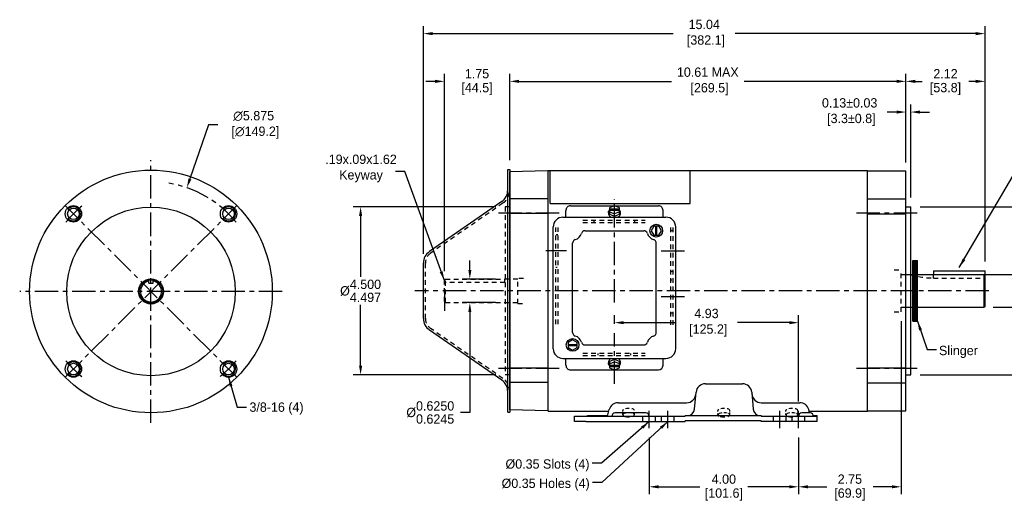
# Model space of a CAD drawing. Header units: inches. Extents: x 868.6 to 912, y 625.7 to 641.3.
# Tile 1 of 2: x 868.6 to 895, y 628.4 to 641.3. Entities that reach past the tile are written whole.
import ezdxf

# ---------------------------------------------------------------- set-up
doc = ezdxf.new("R2010")
doc.units = ezdxf.units.IN
doc.header["$LTSCALE"] = 0.5
doc.header["$MEASUREMENT"] = 0
doc.linetypes.add('CENTER', pattern=[2, 1.25, -0.25, 0.25, -0.25])
doc.linetypes.add('HIDDEN', pattern=[0.375, 0.25, -0.125])
for name, color, linetype in [('Centerline', 40, 'CENTER'), ('Dimensions', 140, 'Continuous'), ('Hidden', 102, 'HIDDEN')]:
    doc.layers.add(name, color=color, linetype=linetype)
doc.dimstyles.get("Standard").update_dxf_attribs({"dimtxt": 0.25, "dimasz": 0.25, "dimexe": 0.2, "dimexo": 0.25, "dimgap": 0.08, "dimtad": 0, "dimtih": 1, "dimtoh": 1, "dimzin": 0, "dimdsep": 46, "dimtxsty": 'Standard', "dimcen": 0, "dimadec": 0, "dimazin": 0, "dimtfac": 1, "dimtofl": 0, "dimtmove": 0, "dimatfit": 3, "dimfxl": 0, "dimtolj": 1, "dimtzin": 0, "dimarcsym": 0})

# ---------------------------------------------------------------- blocks, each defined once
blk = doc.blocks.new('*D1')
at = {"layer": 'Defpoints', "color": 0}
for p in [(873.091, 636.806), (871.169, 631.254)]:
    blk.add_point(p, dxfattribs=at)
at = {"layer": 'Dimensions', "color": 0, "lineweight": -2}
for p, q in [((873.674, 638.489), (873.173, 637.042)), ((873.924, 638.489), (873.674, 638.489))]:
    blk.add_line(p, q, dxfattribs=at)
at = {"layer": 'Dimensions', "color": 0}
blk.add_solid([(873.134, 637.056), (873.212, 637.028), (873.091, 636.806)], dxfattribs=at)
at = {"layer": 'Dimensions', "color": 0, "insert": (874.879, 638.489), "char_height": 0.25, "attachment_point": 5}
blk.add_mtext('\\A1;∅5.875\\P [∅149.2]', dxfattribs=at)
blk = doc.blocks.new('*D3')
at = {"layer": 'Defpoints', "color": 0}
for p in [(881.737, 639.654), (881.737, 637.295), (879.986, 634.324)]:
    blk.add_point(p, dxfattribs=at)
at = {"layer": 'Dimensions', "color": 0, "lineweight": -2}
for p, q in [((879.986, 634.574), (879.986, 639.854)), ((881.737, 637.545), (881.737, 639.854)), ((879.736, 639.654), (879.486, 639.654)), ((881.987, 639.654), (882.237, 639.654))]:
    blk.add_line(p, q, dxfattribs=at)
at = {"layer": 'Dimensions', "color": 0}
for points in [[(879.736, 639.696), (879.736, 639.612), (879.986, 639.654)], [(881.987, 639.696), (881.987, 639.612), (881.737, 639.654)]]:
    blk.add_solid(points, dxfattribs=at)
at = {"layer": 'Dimensions', "color": 0, "char_height": 0.25, "attachment_point": 5}
for s, insert in [('\\A1;1.75', (880.861, 639.859)), ('\\A1;[44.5]', (880.861, 639.449))]:
    blk.add_mtext(s, dxfattribs=dict(at, insert=insert))
blk = doc.blocks.new('*D2')
at = {"layer": 'Defpoints', "color": 0}
for p in [(881.612, 636.296), (877.743, 631.796), (881.612, 631.796)]:
    blk.add_point(p, dxfattribs=at)
at = {"layer": 'Dimensions', "color": 0, "lineweight": -2}
for p, q in [((881.362, 636.296), (877.543, 636.296)), ((877.743, 636.046), (877.743, 634.418)), ((877.743, 632.046), (877.743, 633.675)), ((881.362, 631.796), (877.543, 631.796))]:
    blk.add_line(p, q, dxfattribs=at)
at = {"layer": 'Dimensions', "color": 0}
for points in [[(877.701, 636.046), (877.785, 636.046), (877.743, 636.296)], [(877.701, 632.046), (877.785, 632.046), (877.743, 631.796)]]:
    blk.add_solid(points, dxfattribs=at)
at = {"layer": 'Dimensions', "color": 0, "insert": (877.743, 634.046), "char_height": 0.25, "attachment_point": 5}
blk.add_mtext('\\A1;%%C\\S4.500^ 4.497;', dxfattribs=at)
blk = doc.blocks.new('*D4')
at = {"layer": 'Defpoints', "color": 0}
for p in [(881.606, 634.358), (880.668, 633.733), (881.606, 633.733)]:
    blk.add_point(p, dxfattribs=at)
at = {"layer": 'Dimensions', "color": 0, "lineweight": -2}
for p, q in [((880.668, 634.608), (880.668, 634.858)), ((881.356, 634.358), (880.468, 634.358)), ((881.356, 633.733), (880.468, 633.733)), ((880.668, 633.483), (880.668, 630.79)), ((880.668, 630.79), (880.418, 630.79))]:
    blk.add_line(p, q, dxfattribs=at)
at = {"layer": 'Dimensions', "color": 0}
for points in [[(880.627, 634.608), (880.71, 634.608), (880.668, 634.358)], [(880.627, 633.483), (880.71, 633.483), (880.668, 633.733)]]:
    blk.add_solid(points, dxfattribs=at)
at = {"layer": 'Dimensions', "color": 0, "insert": (879.609, 630.79), "char_height": 0.25, "attachment_point": 5}
blk.add_mtext('\\A1;%%C\\S0.6250^ 0.6245;', dxfattribs=at)
blk = doc.blocks.new('*D5')
at = {"layer": 'Defpoints', "color": 0}
for p in [(892.346, 639.654), (881.737, 637.296), (892.346, 637.259)]:
    blk.add_point(p, dxfattribs=at)
at = {"layer": 'Dimensions', "color": 0, "lineweight": -2}
for p, q in [((881.737, 637.546), (881.737, 639.854)), ((892.346, 637.509), (892.346, 639.854)), ((881.987, 639.654), (886.066, 639.654)), ((892.096, 639.654), (888.017, 639.654))]:
    blk.add_line(p, q, dxfattribs=at)
at = {"layer": 'Dimensions', "color": 0}
for points in [[(881.987, 639.696), (881.987, 639.612), (881.737, 639.654)], [(892.096, 639.696), (892.096, 639.612), (892.346, 639.654)]]:
    blk.add_solid(points, dxfattribs=at)
at = {"layer": 'Dimensions', "color": 0, "insert": (887.041, 639.654), "char_height": 0.25, "attachment_point": 5}
blk.add_mtext('\\A1;10.61 MAX\\P [269.5]', dxfattribs=at)
blk = doc.blocks.new('*D14')
at = {"layer": 'Defpoints', "color": 0}
for p in [(889.471, 633.194), (884.541, 632.916), (889.471, 630.831)]:
    blk.add_point(p, dxfattribs=at)
at = {"layer": 'Dimensions', "color": 0, "lineweight": -2}
for p, q in [((884.541, 633.166), (884.541, 633.394)), ((889.471, 631.081), (889.471, 633.394)), ((884.791, 633.194), (886.176, 633.194)), ((889.221, 633.194), (887.836, 633.194))]:
    blk.add_line(p, q, dxfattribs=at)
at = {"layer": 'Dimensions', "color": 0}
for points in [[(884.791, 633.235), (884.791, 633.152), (884.541, 633.194)], [(889.221, 633.235), (889.221, 633.152), (889.471, 633.194)]]:
    blk.add_solid(points, dxfattribs=at)
at = {"layer": 'Dimensions', "color": 0, "insert": (887.006, 633.194), "char_height": 0.25, "attachment_point": 5}
blk.add_mtext('\\A1;4.93\\P [125.2]', dxfattribs=at)
blk = doc.blocks.new('*D15')
at = {"layer": 'Defpoints', "color": 0}
for p in [(885.471, 630.37), (889.471, 630.37), (885.471, 628.799)]:
    blk.add_point(p, dxfattribs=at)
at = {"layer": 'Dimensions', "color": 0, "lineweight": -2}
for p, q in [((885.471, 630.12), (885.471, 628.599)), ((889.471, 630.12), (889.471, 628.599)), ((885.721, 628.799), (886.829, 628.799)), ((889.221, 628.799), (888.114, 628.799))]:
    blk.add_line(p, q, dxfattribs=at)
at = {"layer": 'Dimensions', "color": 0}
for points in [[(885.721, 628.841), (885.721, 628.758), (885.471, 628.799)], [(889.221, 628.841), (889.221, 628.758), (889.471, 628.799)]]:
    blk.add_solid(points, dxfattribs=at)
at = {"layer": 'Dimensions', "color": 0, "char_height": 0.25, "attachment_point": 5}
for s, insert in [('\\A1;4.00', (887.471, 629.004)), ('\\A1;[101.6]', (887.471, 628.594))]:
    blk.add_mtext(s, dxfattribs=dict(at, insert=insert))
blk = doc.blocks.new('*D16')
at = {"layer": 'Defpoints', "color": 0}
for p in [(894.466, 639.654), (892.346, 637.259), (894.466, 634.579)]:
    blk.add_point(p, dxfattribs=at)
at = {"layer": 'Dimensions', "color": 0, "lineweight": -2}
for p, q in [((892.346, 637.509), (892.346, 639.854)), ((894.466, 634.829), (894.466, 639.854)), ((892.596, 639.654), (892.784, 639.654)), ((894.216, 639.654), (894.028, 639.654))]:
    blk.add_line(p, q, dxfattribs=at)
at = {"layer": 'Dimensions', "color": 0}
for points in [[(892.596, 639.696), (892.596, 639.612), (892.346, 639.654)], [(894.216, 639.696), (894.216, 639.612), (894.466, 639.654)]]:
    blk.add_solid(points, dxfattribs=at)
at = {"layer": 'Dimensions', "color": 0, "char_height": 0.25, "attachment_point": 5}
for s, insert in [('\\A1;2.12', (893.406, 639.859)), ('\\A1;[53.8]', (893.406, 639.449))]:
    blk.add_mtext(s, dxfattribs=dict(at, insert=insert))
blk = doc.blocks.new('*D17')
at = {"layer": 'Defpoints', "color": 0}
for p in [(892.476, 638.832), (892.346, 637.232), (892.476, 636.296)]:
    blk.add_point(p, dxfattribs=at)
at = {"layer": 'Dimensions', "color": 0, "lineweight": -2}
for p, q in [((892.346, 637.482), (892.346, 639.032)), ((892.476, 636.546), (892.476, 639.032)), ((892.096, 638.832), (891.846, 638.832)), ((892.726, 638.832), (892.976, 638.832))]:
    blk.add_line(p, q, dxfattribs=at)
at = {"layer": 'Dimensions', "color": 0}
for points in [[(892.096, 638.874), (892.096, 638.79), (892.346, 638.832)], [(892.726, 638.874), (892.726, 638.79), (892.476, 638.832)]]:
    blk.add_solid(points, dxfattribs=at)
at = {"layer": 'Dimensions', "color": 0, "insert": (890.839, 638.832), "char_height": 0.25, "attachment_point": 5}
blk.add_mtext('\\A1;0.13±0.03\\P [3.3±0.8]', dxfattribs=at)
blk = doc.blocks.new('*D19')
at = {"layer": 'Defpoints', "color": 0}
for p in [(892.221, 633.484), (889.471, 630.37), (889.471, 628.799)]:
    blk.add_point(p, dxfattribs=at)
at = {"layer": 'Dimensions', "color": 0, "lineweight": -2}
for p, q in [((892.221, 633.234), (892.221, 628.599)), ((889.471, 630.12), (889.471, 628.599)), ((889.721, 628.799), (890.225, 628.799)), ((891.971, 628.799), (891.468, 628.799))]:
    blk.add_line(p, q, dxfattribs=at)
at = {"layer": 'Dimensions', "color": 0}
for points in [[(889.721, 628.841), (889.721, 628.758), (889.471, 628.799)], [(891.971, 628.841), (891.971, 628.758), (892.221, 628.799)]]:
    blk.add_solid(points, dxfattribs=at)
at = {"layer": 'Dimensions', "color": 0, "char_height": 0.25, "attachment_point": 5}
for s, insert in [('\\A1;2.75', (890.846, 629.004)), ('\\A1;[69.9]', (890.846, 628.594))]:
    blk.add_mtext(s, dxfattribs=dict(at, insert=insert))
blk = doc.blocks.new('*D18')
at = {"layer": 'Defpoints', "color": 0}
for p in [(894.466, 640.932), (879.424, 634.787), (894.466, 634.579)]:
    blk.add_point(p, dxfattribs=at)
at = {"layer": 'Dimensions', "color": 0, "lineweight": -2}
for p, q in [((879.424, 635.037), (879.424, 641.132)), ((894.466, 634.829), (894.466, 641.132)), ((879.674, 640.932), (886.115, 640.932)), ((894.216, 640.932), (887.775, 640.932))]:
    blk.add_line(p, q, dxfattribs=at)
at = {"layer": 'Dimensions', "color": 0}
for points in [[(879.674, 640.974), (879.674, 640.89), (879.424, 640.932)], [(894.216, 640.974), (894.216, 640.89), (894.466, 640.932)]]:
    blk.add_solid(points, dxfattribs=at)
at = {"layer": 'Dimensions', "color": 0, "insert": (886.945, 640.932), "char_height": 0.25, "attachment_point": 5}
blk.add_mtext('\\A1;15.04\\P [382.1]', dxfattribs=at)
blk = doc.blocks.new('*D20')
at = {"layer": 'Defpoints', "color": 0}
for p in [(892.461, 634.484), (894.436, 633.609), (896.092, 633.609)]:
    blk.add_point(p, dxfattribs=at)
at = {"layer": 'Dimensions', "color": 0, "lineweight": -2}
for p, q in [((896.092, 634.734), (896.092, 634.984)), ((892.711, 634.484), (896.292, 634.484)), ((894.686, 633.609), (896.292, 633.609)), ((896.092, 633.359), (896.092, 633.109))]:
    blk.add_line(p, q, dxfattribs=at)
at = {"layer": 'Dimensions', "color": 0}
for points in [[(896.05, 634.734), (896.133, 634.734), (896.092, 634.484)], [(896.05, 633.359), (896.133, 633.359), (896.092, 633.609)]]:
    blk.add_solid(points, dxfattribs=at)
at = {"layer": 'Dimensions', "color": 0, "insert": (896.092, 634.046), "char_height": 0.25, "attachment_point": 5}
blk.add_mtext('\\A1;%%C\\S0.8750^ 0.8745;', dxfattribs=at)
blk = doc.blocks.new('*D21')
at = {"layer": 'Defpoints', "color": 0}
for p in [(892.476, 636.296), (892.476, 631.796), (898.008, 631.796)]:
    blk.add_point(p, dxfattribs=at)
at = {"layer": 'Dimensions', "color": 0, "lineweight": -2}
for p, q in [((892.726, 636.296), (898.208, 636.296)), ((898.008, 636.046), (898.008, 633.038)), ((898.008, 632.046), (898.008, 632.315)), ((892.726, 631.796), (898.208, 631.796))]:
    blk.add_line(p, q, dxfattribs=at)
at = {"layer": 'Dimensions', "color": 0}
for points in [[(897.966, 636.046), (898.049, 636.046), (898.008, 636.296)], [(897.966, 632.046), (898.049, 632.046), (898.008, 631.796)]]:
    blk.add_solid(points, dxfattribs=at)
at = {"layer": 'Dimensions', "color": 0, "insert": (898.008, 632.677), "char_height": 0.25, "attachment_point": 5}
blk.add_mtext('\\A1;%%C\\S4.500^ 4.497;', dxfattribs=at)

msp = doc.modelspace()

# ---------------------------------------------------------------- linework, layer by layer
for p, q in [((881.68355, 637.29628), (881.73655, 637.29628)), ((881.68355, 630.79628), (881.68355, 637.29628)), ((881.73655, 637.29628), (881.73655, 630.79628)), ((882.7612, 637.25868), (881.73655, 637.23185)), ((881.73655, 630.86071), (881.73655, 637.23185)), ((882.76177, 637.26648), (891.3212, 637.26648)), ((882.76177, 630.82608), (882.76177, 637.26648)), ((882.8212, 636.38648), (882.8212, 637.26648)), ((886.5712, 636.38648), (886.5712, 637.26648)), ((891.3212, 630.82608), (891.3212, 637.26648)), ((891.3212, 630.83388), (891.3212, 637.25868)), ((891.3212, 637.25868), (892.3462, 637.25868)), ((892.3462, 630.83388), (892.3462, 637.25868)), ((882.7612, 636.51149), (881.7362, 636.51149)), ((891.3212, 636.51152), (892.3462, 636.51152)), ((881.52184, 636.43445), (879.58576, 635.0956)), ((882.8212, 636.38648), (886.5712, 636.38648)), ((883.36119, 636.32032), (885.72119, 636.32032)), ((884.54119, 636.32032), (884.40519, 636.26832)), ((884.40519, 636.26832), (884.40519, 636.16042)), ((884.67719, 636.26832), (884.54119, 636.32032)), ((884.67719, 636.16042), (884.67719, 636.26832)), ((892.3462, 636.29628), (892.4762, 636.29628)), ((892.4762, 631.79628), (892.4762, 636.29628)), ((882.7612, 636.11834), (881.7362, 636.11834)), ((883.1612, 636.01633), (885.9212, 636.01633)), ((883.24119, 636.01633), (883.24119, 636.20032)), ((884.67719, 636.22937), (884.40519, 636.22937)), ((884.67719, 636.19937), (884.40519, 636.19937)), ((884.40519, 636.16042), (884.54119, 636.10647)), ((884.40519, 636.16042), (884.40519, 636.09955)), ((884.40519, 636.09955), (884.54119, 636.0456)), ((884.67719, 636.16042), (884.54119, 636.10647)), ((884.54119, 636.0456), (884.67719, 636.09955)), ((884.67719, 636.09955), (884.67719, 636.16042)), ((885.84119, 636.01633), (885.84119, 636.20032)), ((891.3212, 636.10609), (892.3462, 636.10609)), ((882.9012, 632.49633), (882.9012, 635.75633)), ((885.5932, 635.77411), (885.5252, 635.65633)), ((885.7292, 635.77411), (885.5932, 635.77411)), ((885.6462, 635.53855), (885.6462, 635.77411)), ((885.6762, 635.53855), (885.6762, 635.77411)), ((885.7972, 635.65633), (885.7292, 635.77411)), ((886.1812, 632.49633), (886.1812, 635.75633)), ((883.75662, 635.65633), (885.32576, 635.65633)), ((885.5252, 635.65633), (885.5932, 635.53855)), ((885.5932, 635.53855), (885.7292, 635.53855)), ((885.7292, 635.53855), (885.7972, 635.65633)), ((883.4212, 632.93174), (883.4212, 635.3209)), ((885.6612, 632.93174), (885.6612, 635.32092)), ((879.42405, 633.30539), (879.42405, 634.78717)), ((892.5337, 634.85878), (892.6587, 634.85878)), ((892.5337, 633.23378), (892.5337, 634.85878)), ((892.55453, 633.23378), (892.55453, 634.85878)), ((892.57536, 633.23378), (892.57536, 634.85878)), ((892.5962, 634.85878), (892.5962, 633.23378)), ((892.61703, 633.23378), (892.61703, 634.85878)), ((892.63786, 633.23378), (892.63786, 634.85878)), ((892.6587, 633.23378), (892.6587, 634.85878)), ((894.4357, 634.47321), (892.49567, 634.47321)), ((893.0862, 634.57878), (894.4657, 634.57878)), ((893.0862, 634.57878), (893.0862, 634.48378)), ((894.4657, 634.44114), (894.4357, 634.47321)), ((894.4357, 634.47321), (894.4357, 633.60878)), ((894.4657, 633.63878), (894.4657, 634.57878)), ((872.07552, 634.25313), (872.07552, 634.33835)), ((872.07552, 634.25313), (872.18452, 634.25313)), ((872.18452, 634.25313), (872.18452, 634.33835)), ((892.4762, 633.60878), (892.5337, 633.60878)), ((892.6587, 633.60878), (894.4357, 633.60878)), ((894.4357, 633.60878), (894.4657, 633.63878)), ((892.5337, 633.23378), (892.6587, 633.23378)), ((881.52184, 631.65811), (879.58576, 632.99695)), ((883.4212, 632.73233), (883.30342, 632.66433)), ((883.30342, 632.66433), (883.30342, 632.52833)), ((883.30342, 632.61133), (883.53898, 632.61133)), ((883.30342, 632.58133), (883.53898, 632.58133)), ((883.53898, 632.66433), (883.4212, 632.73233)), ((883.53898, 632.52833), (883.53898, 632.66433)), ((883.75661, 632.59633), (885.32579, 632.59633)), ((883.30342, 632.52833), (883.4212, 632.46033)), ((883.4212, 632.46033), (883.53898, 632.52833)), ((883.1612, 632.23633), (885.9212, 632.23633)), ((883.24119, 632.05232), (883.24119, 632.23633)), ((884.54119, 632.20704), (884.40519, 632.15309)), ((884.40519, 632.15309), (884.40519, 632.09222)), ((884.40519, 632.09222), (884.54119, 632.14616)), ((884.40519, 632.09222), (884.40519, 631.98432)), ((884.40519, 632.05327), (884.67719, 632.05327)), ((884.40519, 632.02327), (884.67719, 632.02327)), ((884.67719, 632.15309), (884.54119, 632.20704)), ((884.67719, 632.09222), (884.54119, 632.14616)), ((884.67719, 632.09222), (884.67719, 632.15309)), ((884.67719, 631.98432), (884.67719, 632.09222)), ((885.84119, 632.05232), (885.84119, 632.23633)), ((882.7612, 631.97422), (881.7362, 631.97422)), ((883.36119, 631.93232), (885.72119, 631.93232)), ((884.40519, 631.98432), (884.54119, 631.93232)), ((884.54119, 631.93232), (884.67719, 631.98432)), ((891.3212, 631.98647), (892.3462, 631.98647)), ((892.3462, 631.79628), (892.4762, 631.79628)), ((882.7612, 631.58947), (881.7362, 631.58947)), ((886.97489, 631.55903), (887.96751, 631.55903)), ((891.3212, 631.58104), (892.3462, 631.58104)), ((886.68637, 630.87972), (886.72584, 631.33082)), ((888.21656, 631.33082), (888.25602, 630.87972)), ((884.64075, 631.051), (886.47227, 631.051)), ((888.47012, 631.051), (889.50164, 631.051)), ((881.68355, 630.79628), (881.73655, 630.79628)), ((882.7612, 630.83388), (881.73655, 630.86071)), ((882.76177, 630.82608), (884.38866, 630.82608)), ((883.8212, 630.70628), (884.35656, 630.70628)), ((883.8212, 630.68628), (883.8212, 630.70628)), ((884.3512, 630.68628), (884.39927, 630.8657)), ((885.3812, 630.77628), (884.5612, 630.77628)), ((886.4312, 630.70628), (888.4712, 630.70628)), ((886.4312, 630.70628), (886.4312, 630.68628)), ((888.4712, 630.70628), (888.4712, 630.68628)), ((889.7812, 630.77628), (889.5612, 630.77628)), ((889.76708, 630.77628), (889.74312, 630.8657)), ((889.75374, 630.82608), (891.3212, 630.82608)), ((889.86895, 630.70628), (889.9712, 630.70628)), ((889.9712, 630.54628), (889.9712, 630.70628)), ((891.3212, 630.83388), (892.3462, 630.83388)), ((883.4712, 630.68628), (886.4312, 630.68628)), ((883.4712, 630.54628), (883.4712, 630.68628)), ((883.7702, 630.54628), (883.4712, 630.54628)), ((883.7702, 630.54628), (886.4312, 630.54628)), ((888.4712, 630.56628), (886.4312, 630.56628)), ((886.4312, 630.54628), (886.4312, 630.56628)), ((888.4712, 630.68628), (889.9712, 630.68628)), ((888.4712, 630.54628), (888.4712, 630.56628)), ((889.9712, 630.54628), (888.4712, 630.54628))]:
    msp.add_line(p, q)
for points in [[(884.40519, 636.21173), (884.37653, 636.15929), (884.37857, 636.09869), (884.41006, 636.04821), (884.45591, 636.01631)], [(884.62648, 636.01631), (884.67232, 636.04821), (884.70382, 636.09869), (884.70585, 636.15929), (884.67719, 636.21173)], [(884.45591, 632.23633), (884.41006, 632.20443), (884.37857, 632.15395), (884.37653, 632.09335), (884.40519, 632.0409)], [(884.67719, 632.04091), (884.70585, 632.09335), (884.70382, 632.15395), (884.67232, 632.20443), (884.62648, 632.23633)]]:
    msp.add_lwpolyline(points)
for centre, radius in [((872.13002, 634.02995), 3.2492), ((870.05289, 636.10708), 0.22), ((872.13002, 634.02995), 2.25739), ((870.05289, 636.10708), 0.155), ((874.20714, 636.10708), 0.22), ((874.20714, 636.10708), 0.155), ((885.6612, 635.65633), 0.17), ((872.13002, 634.02995), 0.33552), ((872.13002, 634.02995), 0.31317), ((883.4212, 632.59633), 0.17), ((870.05289, 631.95282), 0.22), ((870.05289, 631.95282), 0.155), ((874.20714, 631.95283), 0.22), ((874.20714, 631.95283), 0.155)]:
    msp.add_circle(centre, radius)
for centre, radius, start, end in [((881.30855, 636.74289), 0.375, 304.664753, 359.999848), ((870.05289, 636.10708), 0.19, 217.277101, 140.883453), ((874.20714, 636.10708), 0.19, 217.277101, 140.883453), ((883.36119, 636.20032), 0.12, 90.000004, 180.00002), ((885.72119, 636.20032), 0.12, 0, 90.000004), ((883.1612, 635.75633), 0.26, 90.000004, 180.00002), ((885.9212, 635.75633), 0.26, 0, 90.000004), ((883.4212, 635.65633), 0.25, 286.600651, 343.399103), ((883.75662, 635.55633), 0.1, 89.996177, 163.399284), ((885.32577, 635.55633), 0.1, 16.600339, 90.007103), ((885.6612, 635.65633), 0.25, 196.600326, 253.398606), ((883.52119, 635.32091), 0.1, 106.60066, 180.005211), ((885.5612, 635.32092), 0.1, 0, 73.398374), ((879.79905, 634.78717), 0.375, 124.664859, 180.000006), ((872.13002, 634.02995), 0.28317, 101.096443, 78.903557), ((879.79905, 633.30539), 0.375, 180.000006, 235.335141), ((883.5212, 632.93174), 0.1, 180.00002, 253.398549), ((883.4212, 632.59633), 0.25, 16.601536, 73.398523), ((885.6612, 632.59633), 0.25, 106.601542, 163.398453), ((885.5612, 632.93174), 0.1, 286.601396, 0), ((883.75661, 632.69633), 0.1, 196.601587, 270.000116), ((885.32579, 632.69633), 0.1, 270.000001, 343.398473), ((883.1612, 632.49633), 0.26, 180.00002, 270.000001), ((885.9212, 632.49633), 0.26, 270.000001, 0), ((870.05289, 631.95282), 0.19, 217.277101, 140.883453), ((874.20714, 631.95283), 0.19, 217.277101, 140.883453), ((883.36119, 632.05232), 0.12, 179.999991, 270.000001), ((885.72119, 632.05232), 0.12, 270.000001, 0), ((881.30855, 631.34967), 0.375, 0.000003, 55.33519), ((886.97489, 631.30903), 0.25, 90.000003, 174.999992), ((887.96751, 631.30903), 0.25, 4.999999, 90.000003), ((886.47227, 631.301), 0.25, 270.000001, 355.000011), ((888.47012, 631.301), 0.25, 184.99999, 270.000001), ((884.64075, 630.801), 0.25, 90.000003, 164.999994), ((889.50164, 630.801), 0.25, 15.000006, 89.999975), ((884.5612, 630.68628), 0.09, 90.000003, 180.000019), ((885.3812, 630.68628), 0.09, 0, 90.000003), ((886.49709, 630.89628), 0.19, 270.000001, 355.000011), ((888.4453, 630.89628), 0.19, 185.000018, 270.000001), ((889.5612, 630.68628), 0.09, 90.000003, 180.000019), ((889.7812, 630.68628), 0.09, 0, 90.000003)]:
    msp.add_arc(centre, radius, start, end)
at = {"layer": 'Centerline'}
for p, q in [((872.13002, 630.51378), (872.13002, 637.54612)), ((884.5412, 633.73701), (884.5412, 636.50381)), ((869.84076, 631.74069), (874.41927, 636.31921)), ((874.41927, 631.74069), (869.84076, 636.31921)), ((883.0612, 636.12517), (881.43655, 636.12517)), ((892.6462, 636.12517), (891.0212, 636.12517)), ((883.25953, 635.11632), (882.70658, 635.11632)), ((885.791, 635.11632), (886.41307, 635.11632)), ((875.64618, 634.02995), (868.61385, 634.02995)), ((894.5657, 634.04628), (879.1957, 634.04628)), ((885.791, 633.89632), (886.41307, 633.89632)), ((884.5412, 631.55315), (884.5412, 632.91567)), ((883.0612, 631.96747), (881.43655, 631.96747)), ((892.6462, 631.96747), (891.0212, 631.96747)), ((885.4712, 630.37032), (885.4712, 630.83131)), ((885.9712, 630.37032), (885.9712, 630.83131)), ((888.9712, 630.37032), (888.9712, 630.83131)), ((889.4712, 630.37032), (889.4712, 630.83131))]:
    msp.add_line(p, q, dxfattribs=at)
for start, end in [(39.14597, 80.693812), (129.14597, 140.85403), (219.146032, 230.854092), (309.14597, 320.85403)]:
    msp.add_arc((872.13002, 634.02995), 2.9375, start, end, dxfattribs=at)
at = {"layer": 'Dimensions'}
msp.add_line((879.9862, 634.04628), (879.9862, 633.50695), dxfattribs=at)
at = {"layer": 'Hidden'}
for p, q in [((881.55198, 636.39086), (879.6159, 635.05201)), ((881.73655, 636.29628), (881.61155, 636.29628)), ((881.61155, 636.29628), (881.61155, 631.79628)), ((882.97119, 633.15412), (882.97119, 635.7371)), ((883.03119, 633.15412), (883.03119, 635.7371)), ((883.68978, 635.93632), (885.36732, 635.93632)), ((883.68978, 635.87632), (885.36732, 635.87632)), ((883.99619, 635.88242), (883.99619, 635.9303)), ((885.08619, 635.88242), (885.08619, 635.9303)), ((886.05119, 633.13755), (886.05119, 635.7371)), ((886.11119, 633.13755), (886.11119, 635.7371)), ((882.98352, 635.55632), (883.02343, 635.55632)), ((886.06891, 635.66132), (886.09651, 635.66132)), ((879.47705, 633.30539), (879.47705, 634.78717)), ((882.96852, 634.67632), (883.00843, 634.67632)), ((886.06891, 634.57132), (886.09651, 634.57132)), ((892.0337, 634.60878), (892.2212, 634.60878)), ((892.2212, 633.48378), (892.2212, 634.60878)), ((892.2212, 634.48378), (892.3462, 634.48378)), ((892.3462, 634.48378), (892.46058, 634.48378)), ((893.0862, 634.38878), (893.0862, 634.48378)), ((880.0162, 634.35468), (879.9862, 634.32416)), ((879.9862, 633.76298), (879.9862, 634.32416)), ((881.60593, 634.26945), (879.9862, 634.26945)), ((880.0162, 633.73298), (880.0162, 634.35468)), ((880.0162, 634.35468), (881.60593, 634.35468)), ((881.9562, 634.35798), (881.60593, 634.35798)), ((881.60593, 634.26945), (881.60593, 634.35798)), ((881.9562, 633.71076), (881.9562, 634.38021)), ((882.10655, 634.38021), (881.9562, 634.38021)), ((886.05391, 634.33632), (886.08151, 634.33632)), ((893.0862, 634.38878), (894.4657, 634.38878)), ((880.0162, 633.73298), (879.9862, 633.76298)), ((880.0162, 633.73298), (881.9562, 633.73298)), ((881.9562, 633.71076), (882.10655, 633.71076)), ((892.2212, 633.60878), (892.3462, 633.60878)), ((892.3462, 633.60878), (892.4762, 633.60878)), ((886.06891, 633.45632), (886.09652, 633.45632)), ((892.0337, 633.48378), (892.2212, 633.48378)), ((881.55198, 631.7017), (879.6159, 633.04055)), ((883.68978, 632.37632), (885.36732, 632.37632)), ((883.68978, 632.31632), (885.36732, 632.31632)), ((884.10119, 632.32676), (884.10119, 632.36552)), ((884.98119, 632.32676), (884.98119, 632.36552)), ((881.73655, 631.79628), (881.61155, 631.79628)), ((884.7612, 630.8162), (884.7612, 630.84014)), ((884.7612, 630.72754), (884.7612, 630.76498)), ((885.0812, 630.7276), (885.0812, 630.79059)), ((887.3112, 630.8162), (887.3112, 630.84014)), ((887.3112, 630.72754), (887.3112, 630.76498)), ((887.6312, 630.81941), (887.6312, 630.83978)), ((887.6312, 630.7276), (887.6312, 630.79059)), ((889.1312, 630.8162), (889.1312, 630.84014)), ((889.1312, 630.72754), (889.1312, 630.76498)), ((889.4512, 630.81941), (889.4512, 630.83978)), ((889.4512, 630.7276), (889.4512, 630.79059)), ((885.3012, 630.54628), (885.3012, 630.68628)), ((885.6412, 630.54628), (885.6412, 630.68628)), ((885.8012, 630.54628), (885.8012, 630.68628)), ((886.1412, 630.54628), (886.1412, 630.68628)), ((888.8012, 630.54628), (888.8012, 630.68628)), ((889.1412, 630.54628), (889.1412, 630.68628)), ((889.3012, 630.54628), (889.3012, 630.68628)), ((889.6412, 630.54628), (889.6412, 630.68628))]:
    msp.add_line(p, q, dxfattribs=at)
for points in [[(884.7837, 630.86906), (884.77498, 630.86306), (884.76777, 630.8561), (884.76295, 630.84835), (884.7612, 630.84014)], [(884.86619, 630.77999), (884.83612, 630.77485), (884.79266, 630.76083), (884.76493, 630.73959), (884.77212, 630.70733), (884.79305, 630.69418)], [(884.93463, 630.89666), (884.91637, 630.89683), (884.89727, 630.89622), (884.8736, 630.89428), (884.83871, 630.88871)], [(885.00813, 630.77444), (884.97622, 630.77999), (884.95416, 630.7822), (884.93695, 630.78312), (884.92174, 630.7834)], [(885.0812, 630.83978), (885.07175, 630.85922), (885.05013, 630.87365), (885.02692, 630.88267), (885.00671, 630.88805)], [(885.02452, 630.68499), (885.05542, 630.69723), (885.07931, 630.71906), (885.07313, 630.74509), (885.04404, 630.76335)], [(887.3337, 630.86906), (887.32498, 630.86306), (887.31777, 630.8561), (887.31295, 630.84835), (887.3112, 630.84014)], [(887.41619, 630.77999), (887.38612, 630.77485), (887.34266, 630.76083), (887.31494, 630.73959), (887.32212, 630.70733), (887.34305, 630.69418)], [(887.48463, 630.89666), (887.46637, 630.89683), (887.44727, 630.89622), (887.4236, 630.89428), (887.38871, 630.88871)], [(887.55813, 630.77444), (887.52622, 630.77999), (887.50416, 630.7822), (887.48695, 630.78312), (887.47174, 630.7834)], [(887.6312, 630.83978), (887.62175, 630.85922), (887.60013, 630.87365), (887.57692, 630.88267), (887.55671, 630.88805)], [(887.57452, 630.68499), (887.60542, 630.69723), (887.62931, 630.71906), (887.62313, 630.74509), (887.59404, 630.76335)], [(889.1537, 630.86906), (889.14498, 630.86306), (889.13777, 630.8561), (889.13295, 630.84835), (889.1312, 630.84014)], [(889.23619, 630.77999), (889.20612, 630.77485), (889.16266, 630.76083), (889.13493, 630.73959), (889.14212, 630.70733), (889.16305, 630.69418)], [(889.30463, 630.89666), (889.28637, 630.89683), (889.26727, 630.89622), (889.2436, 630.89428), (889.20871, 630.88871)], [(889.37813, 630.77444), (889.34622, 630.77999), (889.32416, 630.7822), (889.30695, 630.78312), (889.29174, 630.7834)], [(889.4512, 630.83978), (889.44175, 630.85922), (889.42013, 630.87365), (889.39692, 630.88267), (889.37671, 630.88805)], [(889.39452, 630.68499), (889.42542, 630.69723), (889.44931, 630.71906), (889.44313, 630.74509), (889.41404, 630.76335)], [(884.8204, 630.68426), (884.87053, 630.67467), (884.90023, 630.67228), (884.92337, 630.6718), (884.94712, 630.67253)], [(887.3704, 630.68426), (887.42053, 630.67467), (887.45023, 630.67228), (887.47337, 630.6718), (887.49712, 630.67253)], [(889.1904, 630.68426), (889.24053, 630.67467), (889.27023, 630.67228), (889.29337, 630.6718), (889.31712, 630.67253)]]:
    msp.add_lwpolyline(points, dxfattribs=at)
for centre, radius, start, end in [((881.30855, 636.74289), 0.428, 304.664753, 359.999848), ((879.79905, 634.78717), 0.322, 124.664859, 180.000006), ((893.08664, 636.4992), 2.11042, 252.743314, 270.012056), ((879.79905, 633.30539), 0.322, 180.000006, 235.335141), ((881.30855, 631.34967), 0.428, 0.000003, 55.33519)]:
    msp.add_arc(centre, radius, start, end, dxfattribs=at)

# ---------------------------------------------------------------- texts
at = {"layer": 'Dimensions', "char_height": 0.25}
for s, insert, attachment_point in [('\\A1;.19x.09x1.62\\PKeyway', (877.75431, 636.95024), 8), ('\\A1;Slinger', (893.23183, 632.57397), 1), ('\\A1;3/8-16 (4)', (874.76659, 631.05774), 1), ('%%C0.35 Slots (4)', (883.87218, 629.53599), 3), ('%%C0.35 Holes (4)', (883.87863, 629.01818), 3)]:
    msp.add_mtext(s, dxfattribs=dict(at, insert=insert, attachment_point=attachment_point))

# ---------------------------------------------------------------- dimensions: what is measured, and where the dimension line sits
at = {"layer": 'Dimensions'}
for base, p1, p2, override, picture, middle in [((894.4657, 640.93184), (879.42405, 634.78717), (894.4657, 634.57878), {"dimpost": '\\X'}, '*D18', (886.94487, 640.93184)), ((892.4762, 638.83212), (892.3462, 637.23184), (892.4762, 636.29628), {"dimgap": 0.07, "dimpost": '\\X', "dimtol": 1, "dimlim": 0, "dimtp": 0.03, "dimtm": 0.03}, '*D17', (890.8387, 638.83212)), ((889.4712, 633.19358), (884.5412, 632.91567), (889.4712, 630.83131), {"dimpost": '\\X'}, '*D14', (887.0062, 633.19358))]:
    dim = msp.add_linear_dim(base=base, p1=p1, p2=p2, dimstyle='Standard', override=override, dxfattribs=at)
    dim.commit()
    dim.dimension.update_dxf_attribs({"geometry": picture, "text_midpoint": middle, "dimtype": 160})
dim = msp.add_linear_dim(base=(892.3462, 639.65386), p1=(881.73655, 637.29628), p2=(892.3462, 637.25868), text='10.61 MAX\\X [269.5]', dimstyle='Standard', override={"dimpost": '\\X'}, dxfattribs=at)
dim.commit()
dim.dimension.update_dxf_attribs({"geometry": '*D5', "text_midpoint": (887.04137, 639.65386), "dimtype": 160})
for base, p1, p2, picture, middle in [((881.73655, 639.65386), (879.9862, 634.32416), (881.73655, 637.29548), '*D3', (880.86137, 639.65386)), ((894.4657, 639.65386), (892.3462, 637.25868), (894.4657, 634.57878), '*D16', (893.40595, 639.65386)), ((889.4712, 628.79928), (892.2212, 633.48378), (889.4712, 630.37032), '*D19', (890.8462, 628.79928)), ((885.4712, 628.79928), (889.4712, 630.37032), (885.4712, 630.37032), '*D15', (887.4712, 628.79928))]:
    dim = msp.add_linear_dim(base=base, p1=p1, p2=p2, dimstyle='Standard', override={"dimpost": '\\X'}, dxfattribs=at)
    dim.commit()
    dim.dimension.update_dxf_attribs({"geometry": picture, "text_midpoint": middle})
dim = msp.add_diameter_dim_2p(p1=(871.16883, 631.25416), p2=(873.0912, 636.80575), dimstyle='Standard', override={"dimdec": 3, "dimpost": '\\X'}, dxfattribs=at)
dim.commit()
dim.dimension.update_dxf_attribs({"geometry": '*D1', "text_midpoint": (874.87897, 638.48872), "dimtype": 163})
dim = msp.add_linear_dim(base=(877.74309, 631.79628), p1=(881.61155, 636.29628), p2=(881.61155, 631.79628), angle=90, text='%%C<>', dimstyle='Standard', override={"dimgap": 0.08, "dimdec": 3, "dimpost": '\\X', "dimtol": 0, "dimlim": 1, "dimtm": 0.003, "dimtdec": 3}, dxfattribs=at)
dim.commit()
dim.dimension.update_dxf_attribs({"geometry": '*D2', "text_midpoint": (877.74309, 634.04628)})
for base, p1, p2, override, picture, middle in [((898.00779, 631.79628), (892.4762, 636.29628), (892.4762, 631.79628), {"dimgap": 0.07, "dimdec": 3, "dimpost": '\\X', "dimtol": 0, "dimlim": 1, "dimtm": 0.003, "dimtdec": 3}, '*D21', (898.00779, 632.67671)), ((896.09182, 633.60878), (892.46058, 634.48378), (894.4357, 633.60878), {"dimgap": 0.07, "dimdec": 4, "dimpost": '\\X', "dimtol": 0, "dimlim": 1, "dimtm": 0.0005, "dimtdec": 4}, '*D20', (896.09182, 634.04628)), ((880.66843, 633.73298), (881.60593, 634.35798), (881.60593, 633.73298), {"dimgap": 0.08, "dimdec": 4, "dimpost": '\\X', "dimtol": 0, "dimlim": 1, "dimtm": 0.0005, "dimtdec": 4}, '*D4', (879.60927, 630.7897))]:
    dim = msp.add_linear_dim(base=base, p1=p1, p2=p2, angle=90, text='%%C<>', dimstyle='Standard', override=override, dxfattribs=at)
    dim.commit()
    dim.dimension.update_dxf_attribs({"geometry": picture, "text_midpoint": middle, "dimtype": 160})

# ---------------------------------------------------------------- leaders
at = {"layer": 'Dimensions', "annotation_type": 0, "has_hookline": 1}
for points, override, hookline_direction, text_width in [([(879.9862, 634.32416), (878.92899, 637.24143), (878.67899, 637.24143)], {"dimgap": 0.08, "dimtad": 0}, 1, 2.20833), ([(893.77595, 634.67378), (895.20704, 637.11209), (895.45704, 637.11209)], {"dimgap": 0.07, "dimtad": 0}, 0, 2.16667), ([(892.6587, 633.23378), (892.91183, 632.47397), (893.16183, 632.47397)], {"dimgap": 0.07, "dimtad": 0}, 0, 1.375), ([(874.20714, 631.73283), (874.43659, 630.93274), (874.68659, 630.93274)], {"dimgap": 0.08, "dimtad": 0}, 0, 2.16667), ([(885.4712, 630.54628), (884.19218, 629.43599), (883.94218, 629.43599)], {"dimgap": 0.07, "dimtad": 0}, 1, 3.16667), ([(885.9712, 630.54628), (884.19863, 628.91818), (883.94863, 628.91818)], {"dimgap": 0.07, "dimtad": 0}, 1, 3.16667)]:
    msp.add_leader(points, dimstyle='Standard', override=override, dxfattribs=dict(at, hookline_direction=hookline_direction, text_width=text_width))

doc.saveas('drawing.dxf')
